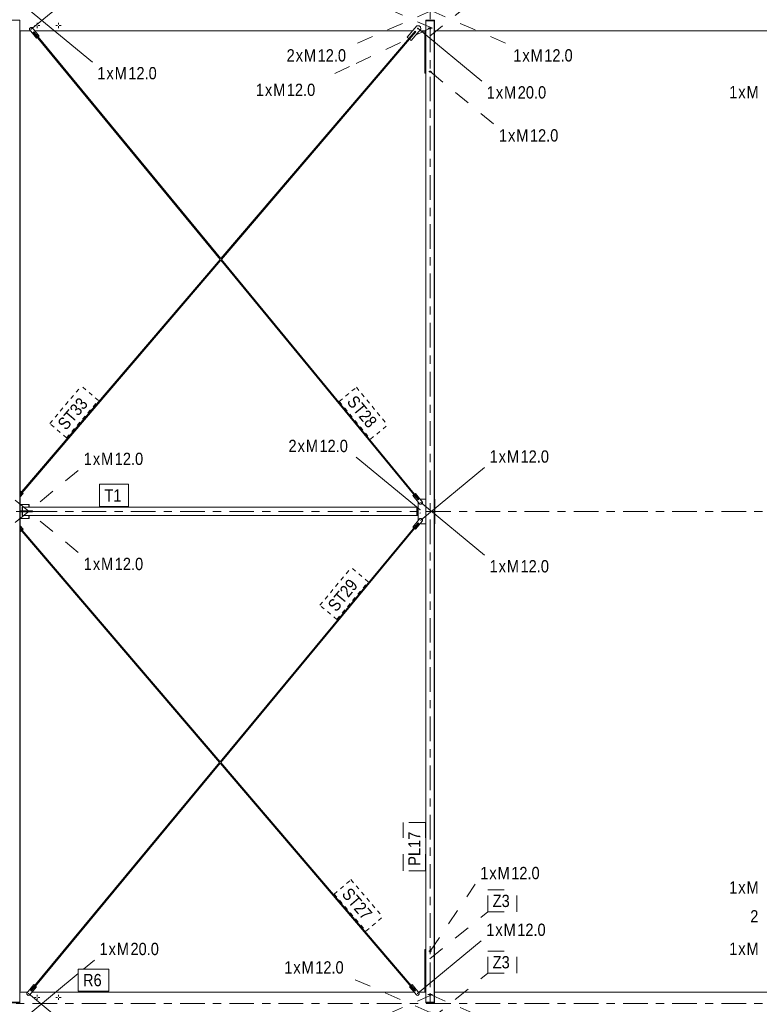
# Model space of a CAD drawing. Header units: millimetres. Extents: x -54 to 556, y -102 to 998.
# Tile 7 of 34: x 2 to 93, y 230 to 350. Entities that reach past the tile are written whole.
import ezdxf

# ---------------------------------------------------------------- set-up
doc = ezdxf.new("R2010")
doc.units = ezdxf.units.MM
for name, pattern in [('XKITLINE00', [0]), ('XKITLINE02', [4, 2, -2]), ('XKITLINE03', [6, 3, -1, 1, -1]), ('XKITLINE04', [3, 0.5, -0.5, 0.5, -0.5, 0.5, -0.5])]:
    doc.linetypes.add(name, pattern=pattern)
for name, color, linetype, lineweight in [('Element', 2, 'Continuous', 0), ('Spoina', 1, 'Continuous', 0), ('Znak elementu', 2, 'Continuous', 0), ('Znak śruby', 4, 'Continuous', 0), ('Śruba', 3, 'Continuous', 0)]:
    doc.layers.add(name, color=color, linetype=linetype, lineweight=lineweight)
doc.styles.add('ARIAL', font='ARIAL.TTF')

msp = doc.modelspace()

# ---------------------------------------------------------------- hatches: boundary and pattern name
at = {"layer": 'Śruba'}
for points in [[(3.914630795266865, 348.7861267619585), (3.913622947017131, 348.7793316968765), (3.911954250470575, 348.7726681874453), (3.909640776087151, 348.7662004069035), (3.906704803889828, 348.7599906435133), (3.903174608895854, 348.7540987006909), (3.899084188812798, 348.7485813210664), (3.894472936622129, 348.7434916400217), (3.889385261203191, 348.7388786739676), (3.883870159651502, 348.7347868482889), (3.877980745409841, 348.7312555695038), (3.871773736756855, 348.7283188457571), (3.865308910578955, 348.7260049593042), (3.858648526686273, 348.7243361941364), (3.851856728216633, 348.7233286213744), (3.844998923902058, 348.7229919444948), (3.83814115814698, 348.7233294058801), (3.831349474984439, 348.7243377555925), (3.824689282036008, 348.7260072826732), (3.818224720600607, 348.7283219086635), (3.812018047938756, 348.7312593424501), (3.806129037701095, 348.7347912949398), (3.800614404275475, 348.7388837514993), (3.795527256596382, 348.7434972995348), (3.790916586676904, 348.7485875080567), (3.786826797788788, 348.7541053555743), (3.783297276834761, 348.7599977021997), (3.780362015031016, 348.7662078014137), (3.778049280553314, 348.7726758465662), (3.776381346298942, 348.7793395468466), (3.775374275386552, 348.7861347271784), (3.775037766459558, 348.7929959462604), (3.775375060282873, 348.7998571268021), (3.776382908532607, 348.8066521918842), (3.778051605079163, 348.8133157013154), (3.780365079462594, 348.8197834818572), (3.78330105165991, 348.8259932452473), (3.786831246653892, 348.8318851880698), (3.79092166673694, 348.8374025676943), (3.795532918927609, 348.842492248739), (3.800620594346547, 348.847105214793), (3.806135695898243, 348.8511970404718), (3.812025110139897, 348.8547283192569), (3.818232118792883, 348.8576650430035), (3.82469694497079, 348.8599789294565), (3.831357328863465, 348.8616476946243), (3.838149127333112, 348.8626552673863), (3.84500693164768, 348.8629919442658), (3.851864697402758, 348.8626544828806), (3.858656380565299, 348.8616461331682), (3.86531657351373, 348.8599766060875), (3.871781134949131, 348.8576619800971), (3.877987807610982, 348.8547245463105), (3.883876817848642, 348.8511925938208), (3.889391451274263, 348.8471001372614), (3.894478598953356, 348.8424865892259), (3.899089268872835, 348.837396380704), (3.90317905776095, 348.8318785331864), (3.906708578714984, 348.825986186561), (3.909643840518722, 348.819776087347), (3.911956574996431, 348.8133080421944), (3.913624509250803, 348.806644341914), (3.914631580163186, 348.7998491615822), (3.91496808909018, 348.7929879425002)], [(51.10589792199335, 348.8552375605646), (51.10431406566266, 348.8445596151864), (51.1016917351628, 348.8340884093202), (51.09805618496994, 348.8239247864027), (51.09344242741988, 348.8141666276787), (51.08789489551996, 348.8049079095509), (51.08146701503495, 348.7962377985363), (51.07422068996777, 348.7882397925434), (51.06622570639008, 348.7809909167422), (51.05755906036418, 348.7745609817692), (51.04830421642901, 348.7690119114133), (51.03855030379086, 348.7643971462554), (51.02839125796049, 348.7607611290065), (51.01792491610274, 348.7581388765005), (51.00725207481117, 348.7565556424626), (50.99647551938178, 348.7560266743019), (50.98569903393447, 348.756557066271), (50.97502640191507, 348.7581417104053), (50.96456040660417, 348.7607653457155), (50.95440184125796, 348.7644027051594), (50.94464853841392, 348.7690187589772), (50.93539442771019, 348.7745690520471), (50.9267286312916, 348.7810001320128), (50.91873460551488, 348.7882500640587), (50.91148933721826, 348.796249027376), (50.90506260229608, 348.8049199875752), (50.89951629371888, 348.8141794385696), (50.89490382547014, 348.8239382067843), (50.89126961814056, 348.8341023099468), (50.88864867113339, 348.8445738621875), (50.88706622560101, 348.8552520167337), (50.886537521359, 348.86603393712), (50.88706765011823, 348.8768157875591), (50.88865150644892, 348.8874937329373), (50.89127383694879, 348.8979649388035), (50.89490938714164, 348.908128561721), (50.8995231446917, 348.917886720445), (50.90507067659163, 348.9271454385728), (50.91149855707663, 348.9358155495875), (50.91874488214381, 348.9438135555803), (50.92673986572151, 348.9510624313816), (50.93540651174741, 348.9574923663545), (50.94466135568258, 348.9630414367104), (50.95441526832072, 348.9676562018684), (50.96457431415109, 348.9712922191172), (50.97504065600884, 348.9739144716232), (50.98571349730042, 348.9754977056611), (50.9964900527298, 348.9760266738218), (51.00726653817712, 348.9754962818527), (51.01793917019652, 348.9739116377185), (51.02840516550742, 348.9712880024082), (51.03856373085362, 348.9676506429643), (51.04831703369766, 348.9630345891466), (51.0575711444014, 348.9574842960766), (51.06623694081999, 348.9510532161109), (51.0742309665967, 348.943803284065), (51.08147623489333, 348.9358043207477), (51.08790296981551, 348.9271333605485), (51.09344927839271, 348.9178739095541), (51.09806174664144, 348.9081151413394), (51.10169595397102, 348.8979510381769), (51.1043169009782, 348.8874794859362), (51.10589934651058, 348.87680133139), (51.10642805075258, 348.8660194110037)], [(51.40741031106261, 291.0806691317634), (51.40639062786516, 291.0738758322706), (51.40471032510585, 291.0672152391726), (51.40238558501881, 291.0607514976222), (51.39943879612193, 291.0545468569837), (51.39589833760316, 291.0486610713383), (51.39179830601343, 291.0431508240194), (51.38717818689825, 291.0380691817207), (51.38208247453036, 291.0334650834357), (51.37656024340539, 291.0293828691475), (51.37066467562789, 291.0258618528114), (51.36445254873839, 291.0229359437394), (51.35798368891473, 291.0206333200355), (51.35132039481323, 291.0189761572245), (51.34452683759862, 291.0179804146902), (51.33766844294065, 291.0176556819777), (51.330811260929, 291.0180050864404), (51.324021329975, 291.0190252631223), (51.31736404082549, 291.0207063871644), (51.31090350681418, 291.023032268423), (51.30470194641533, 291.0259805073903), (51.29881908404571, 291.0295227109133), (51.2933115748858, 291.0336247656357), (51.28823245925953, 291.0382471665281), (51.28363065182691, 291.043345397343), (51.27955047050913, 291.0488703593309), (51.27603120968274, 291.0547688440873), (51.2731067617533, 291.0609840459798), (51.27080529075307, 291.0674561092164), (51.26914896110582, 291.0741227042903), (51.2681537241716, 291.0809196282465), (51.26782916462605, 291.0877814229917), (51.26817840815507, 291.0946420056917), (51.26919809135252, 291.1014353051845), (51.27087839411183, 291.1080958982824), (51.27320313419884, 291.1145596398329), (51.27614992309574, 291.1207642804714), (51.27969038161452, 291.1266500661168), (51.28379041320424, 291.1321603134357), (51.28841053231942, 291.1372419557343), (51.29350624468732, 291.1418460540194), (51.29902847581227, 291.1459282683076), (51.30492404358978, 291.1494492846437), (51.31113617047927, 291.1523751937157), (51.31760503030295, 291.1546778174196), (51.32426832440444, 291.1563349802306), (51.33106188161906, 291.1573307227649), (51.33792027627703, 291.1576554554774), (51.34477745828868, 291.1573060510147), (51.35156738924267, 291.1562858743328), (51.35822467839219, 291.1546047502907), (51.36468521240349, 291.152278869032), (51.37088677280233, 291.1493306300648), (51.37676963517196, 291.1457884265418), (51.38227714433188, 291.1416863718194), (51.38735625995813, 291.137063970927), (51.39195806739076, 291.131965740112), (51.39603824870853, 291.1264407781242), (51.39955750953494, 291.1205422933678), (51.40248195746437, 291.1143270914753), (51.40478342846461, 291.1078550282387), (51.40643975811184, 291.1011884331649), (51.40743499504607, 291.0943915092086), (51.40775955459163, 291.0875297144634)], [(51.32106029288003, 290.1931388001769), (51.32005283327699, 290.1863436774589), (51.31838451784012, 290.1796800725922), (51.3160714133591, 290.1732121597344), (51.3131357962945, 290.1670022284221), (51.30960593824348, 290.1611100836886), (51.30551583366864, 290.1555924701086), (51.30090487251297, 290.1505025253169), (51.29581746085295, 290.1458892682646), (51.29030259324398, 290.1417971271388), (51.28441338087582, 290.1382655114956), (51.27820654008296, 290.1353284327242), (51.27174184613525, 290.1330141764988), (51.26508155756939, 290.1313450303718), (51.2582898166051, 290.1303370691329), (51.25143203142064, 290.13), (51.2445742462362, 290.1303370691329), (51.23778250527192, 290.1313450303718), (51.23112221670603, 290.1330141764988), (51.22465752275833, 290.1353284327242), (51.21845068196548, 290.1382655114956), (51.21256146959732, 290.1417971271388), (51.20704660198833, 290.1458892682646), (51.20195919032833, 290.1505025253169), (51.19734822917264, 290.1555924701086), (51.19325812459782, 290.1611100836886), (51.18972826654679, 290.1670022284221), (51.1867926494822, 290.1732121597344), (51.18447954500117, 290.1796800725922), (51.18281122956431, 290.1863436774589), (51.18180376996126, 290.1931388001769), (51.18146686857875, 290.2), (51.18180376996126, 290.206861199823), (51.18281122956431, 290.2136563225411), (51.18447954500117, 290.2203199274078), (51.1867926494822, 290.2267878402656), (51.18972826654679, 290.2329977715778), (51.19325812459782, 290.2388899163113), (51.19734822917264, 290.2444075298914), (51.20195919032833, 290.249497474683), (51.20704660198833, 290.2541107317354), (51.21256146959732, 290.2582028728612), (51.21845068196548, 290.2617344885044), (51.22465752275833, 290.2646715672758), (51.23112221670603, 290.2669858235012), (51.23778250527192, 290.2686549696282), (51.2445742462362, 290.2696629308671), (51.25143203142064, 290.27), (51.2582898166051, 290.2696629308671), (51.26508155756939, 290.2686549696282), (51.27174184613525, 290.2669858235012), (51.27820654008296, 290.2646715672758), (51.28441338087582, 290.2617344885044), (51.29030259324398, 290.2582028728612), (51.29581746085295, 290.2541107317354), (51.30090487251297, 290.249497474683), (51.30551583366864, 290.2444075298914), (51.30960593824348, 290.2388899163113), (51.3131357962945, 290.2329977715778), (51.3160714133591, 290.2267878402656), (51.31838451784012, 290.2203199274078), (51.32005283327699, 290.2136563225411), (51.32106029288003, 290.206861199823), (51.32139719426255, 290.2)], [(51.32106029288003, 289.793138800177), (51.32005283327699, 289.7863436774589), (51.31838451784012, 289.7796800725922), (51.3160714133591, 289.7732121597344), (51.3131357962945, 289.7670022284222), (51.30960593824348, 289.7611100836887), (51.30551583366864, 289.7555924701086), (51.30090487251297, 289.750502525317), (51.29581746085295, 289.7458892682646), (51.29030259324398, 289.7417971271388), (51.28441338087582, 289.7382655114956), (51.27820654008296, 289.7353284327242), (51.27174184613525, 289.7330141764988), (51.26508155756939, 289.7313450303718), (51.2582898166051, 289.7303370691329), (51.25143203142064, 289.73), (51.2445742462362, 289.7303370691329), (51.23778250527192, 289.7313450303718), (51.23112221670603, 289.7330141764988), (51.22465752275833, 289.7353284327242), (51.21845068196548, 289.7382655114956), (51.21256146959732, 289.7417971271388), (51.20704660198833, 289.7458892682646), (51.20195919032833, 289.750502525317), (51.19734822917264, 289.7555924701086), (51.19325812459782, 289.7611100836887), (51.18972826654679, 289.7670022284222), (51.1867926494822, 289.7732121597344), (51.18447954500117, 289.7796800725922), (51.18281122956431, 289.7863436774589), (51.18180376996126, 289.793138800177), (51.18146686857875, 289.8), (51.18180376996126, 289.8068611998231), (51.18281122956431, 289.8136563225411), (51.18447954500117, 289.8203199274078), (51.1867926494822, 289.8267878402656), (51.18972826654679, 289.8329977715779), (51.19325812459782, 289.8388899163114), (51.19734822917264, 289.8444075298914), (51.20195919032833, 289.8494974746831), (51.20704660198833, 289.8541107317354), (51.21256146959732, 289.8582028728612), (51.21845068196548, 289.8617344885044), (51.22465752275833, 289.8646715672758), (51.23112221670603, 289.8669858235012), (51.23778250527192, 289.8686549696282), (51.2445742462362, 289.8696629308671), (51.25143203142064, 289.87), (51.2582898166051, 289.8696629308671), (51.26508155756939, 289.8686549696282), (51.27174184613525, 289.8669858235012), (51.27820654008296, 289.8646715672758), (51.28441338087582, 289.8617344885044), (51.29030259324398, 289.8582028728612), (51.29581746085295, 289.8541107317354), (51.30090487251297, 289.8494974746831), (51.30551583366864, 289.8444075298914), (51.30960593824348, 289.8388899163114), (51.3131357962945, 289.8329977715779), (51.3160714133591, 289.8267878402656), (51.31838451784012, 289.8203199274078), (51.32005283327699, 289.8136563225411), (51.32106029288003, 289.8068611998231), (51.32139719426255, 289.8)], [(51.40878041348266, 288.9043828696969), (51.40778517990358, 288.8975859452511), (51.40612885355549, 288.8909193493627), (51.40382738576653, 288.8844472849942), (51.40090294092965, 288.8782320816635), (51.3973836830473, 288.8723335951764), (51.39330350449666, 288.8668086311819), (51.38870169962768, 288.8617103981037), (51.38362258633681, 288.8570879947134), (51.3781150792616, 288.8529859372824), (51.37223221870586, 288.8494437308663), (51.36603065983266, 288.846495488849), (51.35957012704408, 288.844169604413), (51.35291283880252, 288.8424884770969), (51.34612290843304, 288.8414682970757), (51.33926572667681, 288.8411188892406), (51.33240733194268, 288.8414436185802), (51.32561377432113, 288.8424393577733), (51.31895047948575, 288.8440965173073), (51.31248161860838, 288.8463991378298), (51.30626949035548, 288.8493250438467), (51.30037392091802, 288.8528460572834), (51.29485168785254, 288.8569282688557), (51.28975597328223, 288.8615323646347), (51.28513585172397, 288.8666140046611), (51.28103581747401, 288.8721242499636), (51.27749535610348, 288.8780100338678), (51.27454856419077, 288.884214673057), (51.27222382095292, 288.8906784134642), (51.27054351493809, 288.8973390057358), (51.26952382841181, 288.9041323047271), (51.26917458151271, 288.9109928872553), (51.26949913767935, 288.9178546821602), (51.27049437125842, 288.9246516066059), (51.27215069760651, 288.9313182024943), (51.27445216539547, 288.9377902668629), (51.27737661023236, 288.9440054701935), (51.2808958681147, 288.9499039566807), (51.28497604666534, 288.9554289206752), (51.28957785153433, 288.9605271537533), (51.29465696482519, 288.9651495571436), (51.30016447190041, 288.9692516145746), (51.30604733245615, 288.9727938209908), (51.31224889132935, 288.975742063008), (51.31870942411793, 288.978067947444), (51.32536671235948, 288.9797490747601), (51.33215664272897, 288.9807692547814), (51.3390138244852, 288.9811186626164), (51.34587221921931, 288.9807939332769), (51.35266577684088, 288.9797981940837), (51.35932907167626, 288.9781410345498), (51.36579793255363, 288.9758384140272), (51.37201006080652, 288.9729125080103), (51.37790563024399, 288.9693914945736), (51.38342786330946, 288.9653092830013), (51.38852357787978, 288.9607051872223), (51.39314369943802, 288.9556235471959), (51.39724373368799, 288.9501133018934), (51.40078419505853, 288.9442275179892), (51.40373098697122, 288.9380228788), (51.40605573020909, 288.9315591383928), (51.40773603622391, 288.9248985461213), (51.40875572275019, 288.9181052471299), (51.4091049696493, 288.9112446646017)], [(3.587625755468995, 231.2006919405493), (3.586618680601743, 231.1938967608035), (3.584950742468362, 231.1872330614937), (3.582638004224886, 231.1807650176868), (3.579702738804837, 231.1745549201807), (3.576173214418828, 231.168662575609), (3.572083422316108, 231.1631447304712), (3.567472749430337, 231.1580545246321), (3.562385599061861, 231.1534409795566), (3.556870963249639, 231.1493485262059), (3.550981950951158, 231.1458165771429), (3.54477527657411, 231.1428791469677), (3.538310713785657, 231.1405645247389), (3.531650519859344, 231.1388950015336), (3.524858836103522, 231.137886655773), (3.518001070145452, 231.1375491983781), (3.511143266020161, 231.137885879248), (3.504351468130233, 231.1388934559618), (3.49769108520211, 231.1405622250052), (3.491226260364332, 231.1428761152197), (3.485019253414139, 231.145812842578), (3.479129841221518, 231.14934412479), (3.4736147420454, 231.1534359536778), (3.468527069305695, 231.1580489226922), (3.463915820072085, 231.1631386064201), (3.459825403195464, 231.1686559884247), (3.456295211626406, 231.1745479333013), (3.453359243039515, 231.1807576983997), (3.451045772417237, 231.1872254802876), (3.449377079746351, 231.1938889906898), (3.448369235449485, 231.2006840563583), (3.448031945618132, 231.2075452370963), (3.448368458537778, 231.2144064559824), (3.449375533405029, 231.2212016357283), (3.451043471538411, 231.2278653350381), (3.453356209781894, 231.234333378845), (3.456291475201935, 231.2405434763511), (3.459820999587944, 231.2464358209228), (3.463910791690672, 231.2519536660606), (3.468521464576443, 231.2570438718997), (3.473608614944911, 231.2616574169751), (3.479123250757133, 231.2657498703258), (3.485012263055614, 231.2692818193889), (3.49121893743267, 231.272219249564), (3.497683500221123, 231.2745338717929), (3.504343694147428, 231.2762033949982), (3.511135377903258, 231.2772117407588), (3.517993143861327, 231.2775491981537), (3.524850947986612, 231.2772125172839), (3.531642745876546, 231.2762049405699), (3.538303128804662, 231.2745361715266), (3.54476795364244, 231.2722222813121), (3.550974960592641, 231.2692855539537), (3.556864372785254, 231.2657542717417), (3.56237947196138, 231.261662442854), (3.567467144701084, 231.2570494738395), (3.572078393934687, 231.2519597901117), (3.576168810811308, 231.2464424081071), (3.579699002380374, 231.2405504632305), (3.582634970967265, 231.2343406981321), (3.584948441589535, 231.2278729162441), (3.586617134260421, 231.221209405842), (3.587624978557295, 231.2144143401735), (3.587962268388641, 231.2075531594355)], [(51.00305512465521, 231.203122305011), (51.00204790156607, 231.1963271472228), (51.00037981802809, 231.1896634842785), (50.9980669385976, 231.1831954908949), (50.99513153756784, 231.1769854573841), (50.99160188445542, 231.1710931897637), (50.98751197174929, 231.1655754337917), (50.98290118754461, 231.1604853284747), (50.97781393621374, 231.155871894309), (50.97229921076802, 231.151779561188), (50.9664101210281, 231.1482477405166), (50.9602033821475, 231.1453104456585), (50.95373876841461, 231.1429959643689), (50.94707853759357, 231.1413265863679), (50.94028683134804, 231.1403183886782), (50.93342905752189, 231.1399810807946), (50.92657126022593, 231.1403179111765), (50.91977948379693, 231.1413256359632), (50.9131191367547, 231.1429945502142), (50.90665436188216, 231.1453085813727), (50.90044741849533, 231.1482454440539), (50.89455808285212, 231.1517768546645), (50.88904307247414, 231.1558688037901), (50.88395549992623, 231.1604818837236), (50.87934436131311, 231.1655716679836), (50.87525406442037, 231.1710891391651), (50.87172400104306, 231.1769811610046), (50.8687881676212, 231.1831909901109), (50.86647483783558, 231.1896588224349), (50.8648062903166, 231.1963223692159), (50.86379859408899, 231.2031174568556), (50.86346145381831, 231.2099786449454), (50.86379811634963, 231.2168398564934), (50.86480533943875, 231.2236350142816), (50.86647342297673, 231.2302986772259), (50.86878630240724, 231.2367666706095), (50.87172170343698, 231.2429767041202), (50.87525135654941, 231.2488689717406), (50.87934126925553, 231.2543867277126), (50.88395205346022, 231.2594768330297), (50.88903930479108, 231.2640902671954), (50.89455403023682, 231.2681826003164), (50.90044311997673, 231.2717144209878), (50.90664985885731, 231.2746517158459), (50.91311447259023, 231.2769661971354), (50.91977470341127, 231.2786355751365), (50.92656640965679, 231.2796437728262), (50.93342418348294, 231.2799810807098), (50.94028198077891, 231.2796442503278), (50.94707375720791, 231.2786365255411), (50.95373410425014, 231.2769676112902), (50.96019887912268, 231.2746535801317), (50.96640582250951, 231.2717167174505), (50.97229515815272, 231.2681853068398), (50.97781016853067, 231.2640933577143), (50.9828977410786, 231.2594802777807), (50.98750887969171, 231.2543904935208), (50.99159917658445, 231.2488730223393), (50.99512923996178, 231.2429810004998), (50.99806507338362, 231.2367711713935), (51.00037840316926, 231.2303033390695), (51.00204695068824, 231.2236397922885), (51.00305464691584, 231.2168447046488), (51.00339178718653, 231.2099835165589)]]:
    msp.add_hatch(color=256, dxfattribs=at).paths.add_polyline_path(points, flags=17)

# ---------------------------------------------------------------- linework, layer by layer
at = {"layer": 'Element', "linetype": 'XKITLINE00', "lineweight": 0}
for p, q in [((2.465958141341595, 349.8999999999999), (0.4387016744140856, 349.8999999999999)), ((2.439913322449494, 349.8199999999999), (2.436775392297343, 349.8199999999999)), ((2.437716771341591, 349.8199999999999), (2.437716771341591, 349.8999999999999)), ((2.465958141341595, 349.8199999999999), (2.437716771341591, 349.8199999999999)), ((2.439913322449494, 230.1799999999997), (2.439913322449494, 349.8199999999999)), ((2.466695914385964, 349.8199999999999), (2.463557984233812, 349.8199999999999)), ((2.463557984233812, 349.8199999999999), (2.463557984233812, 348.4999999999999)), ((2.465958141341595, 349.8199999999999), (2.465958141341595, 349.8999999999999)), ((2.466695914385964, 348.4999999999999), (2.466695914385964, 349.8199999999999)), ((51.97076619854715, 230.18), (51.97076619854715, 349.8199999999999)), ((52.97026855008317, 349.8199999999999), (51.97076619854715, 349.8199999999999)), ((52.9996048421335, 349.8999999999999), (51.97171253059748, 349.8999999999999)), ((51.97171253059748, 349.8199999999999), (51.97171253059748, 349.8999999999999)), ((52.97026855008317, 230.18), (52.97026855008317, 349.8199999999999)), ((52.97279210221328, 349.8199999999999), (52.97026855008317, 349.8199999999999)), ((52.9712148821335, 349.8199999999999), (52.9712148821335, 349.8999999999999)), ((52.9996048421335, 349.8199999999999), (52.9712148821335, 349.8199999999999)), ((52.97279210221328, 230.18), (52.97279210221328, 349.8199999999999)), ((52.99802762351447, 230.18), (52.99802762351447, 349.8199999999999)), ((52.99802762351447, 349.8199999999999), (53.0005511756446, 349.8199999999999)), ((52.9996048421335, 349.8199999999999), (52.9996048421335, 349.8999999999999)), ((53.0005511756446, 230.18), (53.0005511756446, 349.8199999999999)), ((2.439913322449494, 348.54), (2.456244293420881, 348.54)), ((2.439913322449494, 348.46), (2.485604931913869, 348.46)), ((2.456244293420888, 348.4999999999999), (2.463557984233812, 348.4999999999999)), ((2.463557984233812, 348.4999999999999), (2.466695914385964, 348.4999999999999)), ((2.466694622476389, 348.6000000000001), (3.731965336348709, 348.6000000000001)), ((2.466695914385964, 348.54), (2.485604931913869, 348.54)), ((2.485604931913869, 348.46), (2.485604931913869, 348.54)), ((2.48576182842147, 348.4999999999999), (2.493258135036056, 348.4999999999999)), ((2.493258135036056, 348.4999999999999), (2.496396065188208, 348.4999999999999)), ((2.493258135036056, 292.4272181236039), (2.493258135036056, 348.4999999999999)), ((2.496396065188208, 292.430890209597), (2.496396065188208, 348.4999999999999)), ((3.61944942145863, 348.7367106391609), (3.63307309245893, 348.8774736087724)), ((4.477166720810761, 347.6945551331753), (3.61944942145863, 348.7367106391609)), ((3.63307309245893, 348.8774736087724), (3.802794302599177, 349.0172971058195)), ((3.805948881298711, 349.0172969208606), (3.802794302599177, 349.0172971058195)), ((3.802794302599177, 349.0172971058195), (3.943487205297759, 349.0036666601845)), ((3.946641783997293, 349.0036664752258), (3.805948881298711, 349.0172969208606)), ((3.946641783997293, 349.0036664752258), (3.943487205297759, 349.0036666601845)), ((3.943487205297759, 349.0036666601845), (4.80120455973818, 347.9615111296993)), ((3.946641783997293, 349.0036664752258), (4.804359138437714, 347.9615109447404)), ((4.084627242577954, 348.4074781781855), (4.112289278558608, 348.4302673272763)), ((4.084627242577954, 348.4074781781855), (4.086161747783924, 348.4074780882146)), ((4.084627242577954, 348.4074781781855), (4.592904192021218, 347.7899045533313)), ((4.086161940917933, 348.4074782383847), (4.099190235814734, 348.4193027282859)), ((26.8714627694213, 320.722567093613), (4.086161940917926, 348.4074782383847)), ((4.131724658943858, 348.4465357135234), (4.112289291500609, 348.4302673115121)), ((4.164706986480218, 348.4732244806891), (4.131724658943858, 348.4465357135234)), ((4.149238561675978, 348.4607077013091), (4.177190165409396, 348.4837354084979)), ((4.177808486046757, 348.4829841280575), (4.164706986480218, 348.4732244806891)), ((4.685467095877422, 347.8661617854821), (4.177190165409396, 348.4837354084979)), ((4.278868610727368, 348.6000000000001), (50.36152504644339, 348.6000000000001)), ((26.94983959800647, 320.8143154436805), (50.66061791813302, 348.5612745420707)), ((49.68929566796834, 347.8133400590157), (50.85841684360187, 349.1814754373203)), ((50.65863401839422, 348.5629715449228), (49.87921980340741, 347.6508812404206)), ((49.97035681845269, 347.5729238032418), (50.74977099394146, 348.4850141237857)), ((51.32940231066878, 348.7786004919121), (50.16028109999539, 347.410465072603)), ((51.3344491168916, 348.7786001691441), (50.16532790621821, 347.410464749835)), ((50.74977099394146, 348.4850141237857), (50.65863401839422, 348.5629715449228)), ((50.85841684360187, 349.1814754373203), (51.14025858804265, 349.2035234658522)), ((51.14530539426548, 349.2035231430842), (51.14025858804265, 349.2035234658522)), ((51.14025858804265, 349.2035234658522), (51.30736527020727, 349.0605825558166)), ((51.31241207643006, 349.0605822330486), (51.14530539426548, 349.2035231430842)), ((51.1818343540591, 348.6000000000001), (51.97076619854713, 348.6000000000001)), ((51.31241207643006, 349.0605822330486), (51.30736527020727, 349.0605825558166)), ((51.30736527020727, 349.0605825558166), (51.32940231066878, 348.7786004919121)), ((51.3344491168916, 348.7786001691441), (51.31241207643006, 349.0605822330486)), ((51.3344491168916, 348.7786001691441), (51.32940231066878, 348.7786004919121)), ((51.84030766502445, 343.4211693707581), (51.84030766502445, 348.6000000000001)), ((53.00054635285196, 348.6000000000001), (104.4699661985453, 348.6000000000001)), ((4.592904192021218, 347.7899045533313), (4.477166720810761, 347.6945551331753)), ((4.477166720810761, 347.6945551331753), (4.480321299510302, 347.6945549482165)), ((4.480321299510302, 347.6945549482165), (4.595093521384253, 347.789109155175)), ((4.592904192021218, 347.7899045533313), (4.594438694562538, 347.7899044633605)), ((4.80120455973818, 347.9615111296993), (4.685467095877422, 347.8661617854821)), ((4.685467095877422, 347.8661617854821), (4.688621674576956, 347.8661616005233)), ((26.95061795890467, 320.815226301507), (4.687093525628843, 347.8661614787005)), ((4.804359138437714, 347.9615109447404), (4.688621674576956, 347.8661616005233)), ((4.80120455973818, 347.9615111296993), (4.804359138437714, 347.9615109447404)), ((27.0280587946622, 320.7211341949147), (49.97239363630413, 347.5711815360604)), ((49.87921980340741, 347.6508812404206), (49.68929566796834, 347.8133400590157)), ((49.87921980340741, 347.6508812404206), (49.88265400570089, 347.6508810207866)), ((50.16028109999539, 347.410465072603), (49.97035681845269, 347.5729238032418)), ((50.16532790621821, 347.410464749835), (50.16028109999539, 347.410465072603)), ((51.97076619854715, 343.4211693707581), (51.84030766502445, 343.4211693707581)), ((51.95030773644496, 343.2711687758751), (51.97076619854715, 343.2711687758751)), ((51.95030773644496, 343.2111687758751), (51.95030773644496, 343.2711687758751)), ((51.95030773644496, 343.2111687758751), (51.97076619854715, 343.2111687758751)), ((53.0005511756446, 343.2711687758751), (53.05030762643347, 343.2711687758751)), ((53.0005511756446, 343.2111687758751), (53.05030762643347, 343.2111687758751)), ((53.05030762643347, 343.2111687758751), (53.05030762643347, 343.2711687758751)), ((2.439913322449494, 292.1321729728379), (26.87143751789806, 320.7225673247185)), ((2.725576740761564, 292.2817482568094), (26.94889064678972, 320.6284896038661)), ((51.00651605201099, 291.3976610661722), (26.94811645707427, 320.6294302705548)), ((50.59085669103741, 292.0915366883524), (27.02805785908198, 320.7211342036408)), ((2.439913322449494, 292.3647926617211), (2.518862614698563, 292.4571811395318)), ((2.632817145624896, 292.3597058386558), (2.439913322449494, 292.1339648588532)), ((2.439913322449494, 291.9493565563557), (2.723954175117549, 292.2817484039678)), ((2.439913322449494, 291.7148379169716), (2.841062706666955, 292.1842731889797)), ((2.837908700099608, 292.1842731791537), (2.439913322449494, 291.7185288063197)), ((2.493258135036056, 290.06), (2.493258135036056, 291.7772633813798)), ((2.496396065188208, 290.06), (2.496396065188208, 291.7809354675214)), ((2.522016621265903, 292.4571811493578), (2.518862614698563, 292.4571811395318)), ((2.518862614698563, 292.4571811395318), (2.632817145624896, 292.3597058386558)), ((2.635033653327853, 292.3605077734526), (2.522016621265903, 292.4571811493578)), ((2.632817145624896, 292.3597058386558), (2.634348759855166, 292.3597058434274)), ((2.727108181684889, 292.2817484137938), (2.723954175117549, 292.2817484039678)), ((2.723954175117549, 292.2817484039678), (2.837908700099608, 292.1842731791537)), ((2.841062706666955, 292.1842731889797), (2.727108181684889, 292.2817484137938)), ((2.841062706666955, 292.1842731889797), (2.837908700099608, 292.1842731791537)), ((50.38159205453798, 291.9191363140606), (50.49732992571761, 292.0144856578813)), ((51.23930940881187, 290.876980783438), (50.38159205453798, 291.9191363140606)), ((50.49732992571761, 292.0144856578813), (50.49885749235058, 292.0144829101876)), ((50.49732992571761, 292.0144856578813), (51.00560685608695, 291.3969120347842)), ((50.58989332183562, 292.0907430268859), (50.70563120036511, 292.1860924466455)), ((51.09817029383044, 291.4731694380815), (50.58989332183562, 292.0907430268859)), ((50.70877913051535, 292.1860867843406), (50.70563120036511, 292.1860924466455)), ((50.70563120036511, 292.1860924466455), (51.56334852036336, 291.143936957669)), ((51.56649645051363, 291.1439312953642), (50.70877913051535, 292.1860867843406)), ((2.49639606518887, 290.8500018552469), (3.549147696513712, 290.8500018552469)), ((3.545382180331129, 290.5), (3.545382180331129, 290.8500018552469)), ((3.549147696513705, 290.5), (3.549147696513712, 290.8500018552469)), ((3.549147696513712, 290.85), (3.600009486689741, 290.85)), ((3.600009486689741, 290.5), (3.600009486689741, 290.85)), ((51.00156905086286, 291.1000033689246), (51.03128655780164, 291.1297355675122)), ((51.00156905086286, 288.9000033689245), (51.00156905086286, 291.1000033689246)), ((51.00560685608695, 291.3969120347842), (51.09817029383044, 291.4731694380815)), ((51.03302415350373, 291.4194994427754), (51.05269736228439, 291.4359669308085)), ((51.05269736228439, 291.4359669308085), (51.07043300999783, 291.4503183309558)), ((51.38000258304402, 290.8633503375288), (51.23930940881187, 290.876980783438)), ((51.33121220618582, 291.4298094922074), (51.40137139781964, 291.5000033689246)), ((51.54972457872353, 291.0031739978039), (51.38000258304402, 290.8633503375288)), ((51.38000258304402, 290.8633503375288), (51.38315051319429, 290.8633446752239)), ((51.38315051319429, 290.8633446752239), (51.55287250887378, 291.0031683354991)), ((51.40137139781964, 291.5000033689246), (51.97076619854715, 291.5000033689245)), ((51.56334852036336, 291.143936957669), (51.54972457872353, 291.0031739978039)), ((51.55287250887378, 291.0031683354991), (51.54972457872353, 291.0031739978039)), ((51.55287250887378, 291.0031683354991), (51.56649645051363, 291.1439312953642)), ((51.56649645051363, 291.1439312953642), (51.56334852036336, 291.143936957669)), ((53.00055093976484, 291.5000033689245), (53.05059161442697, 291.5000033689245)), ((53.0543635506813, 291.5000033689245), (53.05059161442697, 291.5000033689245)), ((53.05059161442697, 291.5000033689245), (53.0505916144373, 288.5000033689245)), ((53.0543635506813, 291.5000033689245), (53.05436355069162, 288.5000033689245)), ((2.439913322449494, 290.06), (2.749112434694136, 290.06)), ((2.439913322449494, 289.94), (2.449972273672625, 289.94)), ((2.439913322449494, 289.82), (2.485761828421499, 289.82)), ((2.44997227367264, 289.94), (2.749112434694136, 289.94)), ((2.485761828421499, 289.82), (2.485761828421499, 289.94)), ((2.493258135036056, 288.2227376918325), (2.493258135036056, 289.94)), ((2.496396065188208, 288.2190656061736), (2.496396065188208, 289.94)), ((2.749112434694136, 290.5), (2.749112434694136, 290.06)), ((2.749112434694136, 290.5), (2.789092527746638, 290.5)), ((2.749112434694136, 290.06), (2.789092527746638, 290.06)), ((2.749112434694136, 289.94), (2.749112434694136, 289.5)), ((2.749112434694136, 289.94), (2.789092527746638, 289.94)), ((2.749112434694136, 289.5), (2.789092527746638, 289.5)), ((2.789092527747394, 290.06), (2.789092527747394, 290.5)), ((2.789092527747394, 290.5), (50.85153712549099, 290.5)), ((2.789092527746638, 290.5), (2.789092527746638, 290.06)), ((3.988495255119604, 290.06), (2.789092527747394, 290.06)), ((2.789092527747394, 289.5), (2.789092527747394, 289.94)), ((2.789092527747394, 289.94), (3.988495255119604, 289.94)), ((2.789092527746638, 289.94), (2.789092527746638, 289.5)), ((2.789092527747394, 289.5), (50.85153712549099, 289.5)), ((3.545382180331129, 289.1500018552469), (3.545382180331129, 289.5)), ((3.549147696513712, 289.1500018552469), (3.549147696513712, 289.5)), ((3.600009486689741, 289.15), (3.600009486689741, 289.5)), ((3.988495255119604, 289.94), (3.988495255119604, 290.06)), ((50.85153712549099, 290.5), (50.85153712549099, 289.5)), ((50.90539802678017, 290.5), (50.85153712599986, 290.5)), ((50.85153712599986, 289.5), (50.85153712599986, 290.5)), ((50.90539802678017, 289.5), (50.85153712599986, 289.5)), ((50.89151721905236, 289.5), (50.89151721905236, 290.5)), ((50.90539802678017, 289.5), (50.90539802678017, 290.5)), ((50.92306241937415, 290.5), (50.90539802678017, 290.5)), ((50.90539786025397, 290.4799999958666), (51.00156905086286, 290.4799999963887)), ((50.90539786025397, 289.5200000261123), (51.00156905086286, 289.5200000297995)), ((50.90539802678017, 289.5), (50.92306241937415, 289.5)), ((50.90918345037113, 290.4799999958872), (50.90918345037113, 290.5)), ((50.90918345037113, 289.5), (50.90918345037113, 289.5200000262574)), ((50.92306241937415, 290.4799999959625), (50.92306241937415, 290.5)), ((50.92306241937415, 289.5), (50.92306241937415, 289.5200000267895)), ((52.99287238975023, 290.0400033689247), (52.97279210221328, 290.0400033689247)), ((52.97279210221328, 289.9600033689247), (52.99287238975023, 289.9600033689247)), ((52.99287238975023, 289.9600033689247), (52.99287238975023, 290.0400033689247)), ((2.439913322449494, 288.2851631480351), (2.841066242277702, 287.815723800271)), ((2.439913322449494, 288.2814720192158), (2.837912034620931, 287.8157238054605)), ((3.549147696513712, 289.1500018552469), (2.49639606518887, 289.1500018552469)), ((3.549147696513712, 289.15), (3.600009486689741, 289.15)), ((26.86347587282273, 259.4695912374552), (51.00680798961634, 288.6022434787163)), ((50.38011924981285, 288.0828936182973), (51.24137134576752, 289.1221269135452)), ((51.0059041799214, 288.6029932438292), (50.49553251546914, 287.9871513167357)), ((50.58783569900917, 287.9105802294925), (51.09820732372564, 288.5264221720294)), ((51.56450112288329, 288.8540711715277), (50.70324897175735, 287.8148378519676)), ((51.56764908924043, 288.8540768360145), (50.7063969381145, 287.8148435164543)), ((51.03203136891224, 288.8695259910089), (51.00156905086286, 288.9000033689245)), ((51.09820732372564, 288.5264221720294), (51.0059041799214, 288.6029932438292)), ((51.05285831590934, 288.5637802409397), (51.03325044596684, 288.5803078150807)), ((51.07054357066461, 288.549370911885), (51.05285831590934, 288.5637802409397)), ((51.24137134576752, 289.1221269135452), (51.38211000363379, 289.1352789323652)), ((51.40137139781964, 288.5000033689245), (51.33185457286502, 288.5695545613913)), ((51.38525796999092, 289.1352845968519), (51.38211000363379, 289.1352789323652)), ((51.38211000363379, 289.1352789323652), (51.55135537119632, 288.9948796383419)), ((51.55450333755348, 288.9948853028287), (51.38525796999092, 289.1352845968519)), ((51.40137139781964, 288.5000033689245), (51.97076619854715, 288.5000033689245)), ((51.55450333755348, 288.9948853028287), (51.55135537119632, 288.9948796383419)), ((51.55135537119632, 288.9948796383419), (51.56450112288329, 288.8540711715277)), ((51.56764908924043, 288.8540768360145), (51.55450333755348, 288.9948853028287)), ((51.56764908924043, 288.8540768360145), (51.56450112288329, 288.8540711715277)), ((53.00055093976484, 288.5000033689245), (53.0505916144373, 288.5000033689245)), ((53.05436355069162, 288.5000033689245), (53.0505916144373, 288.5000033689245)), ((2.723957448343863, 287.7182485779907), (2.439913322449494, 288.0506442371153)), ((26.78652622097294, 259.3767980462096), (2.439913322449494, 287.8678270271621)), ((2.439913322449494, 287.8660342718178), (2.632819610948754, 287.6402904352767)), ((2.518865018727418, 287.5428151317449), (2.439913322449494, 287.635206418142)), ((2.493258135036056, 231.5), (2.493258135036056, 287.5727809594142)), ((2.496396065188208, 231.5), (2.496396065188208, 287.5691088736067)), ((2.632819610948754, 287.6402904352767), (2.518865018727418, 287.5428151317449)), ((2.518865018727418, 287.5428151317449), (2.522019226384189, 287.5428151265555)), ((2.522019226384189, 287.5428151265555), (2.63503661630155, 287.6394887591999)), ((2.632819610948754, 287.6402904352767), (2.634351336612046, 287.6402904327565)), ((2.837912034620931, 287.8157238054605), (2.723957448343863, 287.7182485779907)), ((2.723957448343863, 287.7182485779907), (2.727111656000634, 287.7182485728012)), ((26.86426417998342, 259.4705424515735), (2.725579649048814, 287.7182483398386)), ((2.841066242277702, 287.815723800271), (2.727111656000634, 287.7182485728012)), ((2.837912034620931, 287.8157238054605), (2.841066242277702, 287.815723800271)), ((26.94337077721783, 259.3779366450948), (50.58879410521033, 287.909785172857)), ((50.49553251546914, 287.9871513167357), (50.38011924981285, 288.0828936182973)), ((50.49553251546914, 287.9871513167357), (50.49706028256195, 287.9871540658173)), ((50.70324897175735, 287.8148378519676), (50.58783569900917, 287.9105802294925)), ((50.7063969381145, 287.8148435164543), (50.70324897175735, 287.8148378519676)), ((3.760464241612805, 231.592246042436), (26.78657494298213, 259.3767984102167)), ((50.16804731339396, 232.1998595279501), (26.94339900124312, 259.3779368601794)), ((4.36323083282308, 232.1315167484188), (26.86567138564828, 259.284180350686)), ((50.59646684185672, 231.5137966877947), (26.86490722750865, 259.2850745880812)), ((51.84030766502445, 231.4), (51.84030766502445, 236.578831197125)), ((51.84030766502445, 236.578831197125), (51.97076619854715, 236.578831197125)), ((51.95030773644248, 236.7887611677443), (51.97076619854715, 236.7887611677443)), ((51.95030773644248, 236.7287611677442), (51.95030773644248, 236.7887611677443)), ((51.95030773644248, 236.7287611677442), (51.97076619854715, 236.7287611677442)), ((53.0005511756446, 236.7887611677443), (53.05030762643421, 236.7887611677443)), ((53.0005511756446, 236.7287611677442), (53.05030762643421, 236.7287611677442)), ((53.05030762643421, 236.7287611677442), (53.05030762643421, 236.7887611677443)), ((53.00055012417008, 233.4938765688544), (53.00071179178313, 233.4938730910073)), ((53.00081544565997, 232.2821271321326), (53.00071149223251, 233.497375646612)), ((3.292636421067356, 231.2645967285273), (4.153888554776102, 232.3038300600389)), ((4.477016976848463, 232.0357744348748), (3.615764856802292, 230.9965411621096)), ((3.618919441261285, 230.9965413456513), (4.480171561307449, 232.0357746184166)), ((4.269301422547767, 232.208087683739), (3.758929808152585, 231.5922457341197)), ((3.851232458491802, 231.5156748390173), (4.361604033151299, 232.1315168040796)), ((4.157043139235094, 232.3038302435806), (4.153888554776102, 232.3038300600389)), ((4.153888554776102, 232.3038300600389), (4.269301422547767, 232.208087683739)), ((4.271495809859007, 232.2088844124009), (4.157043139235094, 232.3038302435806)), ((4.269301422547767, 232.208087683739), (4.270836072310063, 232.2080877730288)), ((4.364758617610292, 232.1315169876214), (4.361604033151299, 232.1315168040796)), ((4.361604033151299, 232.1315168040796), (4.477016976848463, 232.0357744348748)), ((4.480171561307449, 232.0357746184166), (4.364758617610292, 232.1315169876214)), ((4.480171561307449, 232.0357746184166), (4.477016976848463, 232.0357744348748)), ((49.96201338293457, 232.0236207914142), (50.07596796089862, 232.1210960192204)), ((50.83885432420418, 230.997519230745), (49.96201338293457, 232.0236207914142)), ((50.07596796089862, 232.1210960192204), (50.07750714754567, 232.1210960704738)), ((50.07596796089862, 232.1210960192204), (50.59557738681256, 231.5130358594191)), ((50.1671057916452, 232.1990541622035), (50.28106037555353, 232.2965294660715)), ((50.68671523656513, 231.5909940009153), (50.1671057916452, 232.1990541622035)), ((50.284214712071, 232.2965295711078), (50.28106037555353, 232.2965294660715)), ((50.28106037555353, 232.2965294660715), (51.15790126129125, 231.2704279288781)), ((51.16105559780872, 231.2704280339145), (50.284214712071, 232.2965295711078)), ((53.00055012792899, 232.2821328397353), (53.00081544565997, 232.2821271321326)), ((2.485604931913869, 231.5800000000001), (2.439913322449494, 231.5800000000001)), ((2.439913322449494, 231.5), (2.456244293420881, 231.5)), ((2.463557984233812, 231.5), (2.456244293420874, 231.5)), ((2.463557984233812, 231.5), (2.463557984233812, 230.18)), ((2.466695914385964, 231.5), (2.463557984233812, 231.5)), ((2.466694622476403, 231.4), (3.404850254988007, 231.4)), ((2.466695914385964, 231.5), (2.485604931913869, 231.5)), ((2.466695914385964, 230.18), (2.466695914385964, 231.5)), ((2.485604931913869, 231.5), (2.485604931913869, 231.5800000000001)), ((2.48576182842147, 231.5), (2.493258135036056, 231.5)), ((2.493258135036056, 231.5), (2.496396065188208, 231.5)), ((3.305781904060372, 231.1237882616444), (3.292636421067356, 231.2645967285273)), ((3.475026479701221, 230.9833891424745), (3.305781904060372, 231.1237882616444)), ((3.615764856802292, 230.9965411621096), (3.475026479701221, 230.9833891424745)), ((3.475026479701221, 230.9833891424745), (3.478181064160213, 230.9833893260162)), ((3.478181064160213, 230.9833893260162), (3.618919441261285, 230.9965413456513)), ((3.618919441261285, 230.9965413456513), (3.615764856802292, 230.9965411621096)), ((3.758929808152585, 231.5922457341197), (3.760464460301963, 231.5922458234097)), ((3.758929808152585, 231.5922457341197), (3.786518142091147, 231.569359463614)), ((3.760464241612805, 231.592246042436), (3.773450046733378, 231.5803746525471)), ((3.786518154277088, 231.5693594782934), (3.805890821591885, 231.5530301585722)), ((3.805890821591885, 231.5530301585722), (3.838783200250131, 231.5262305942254)), ((3.823356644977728, 231.5387995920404), (3.851232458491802, 231.5156748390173)), ((3.838783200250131, 231.5262305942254), (3.851855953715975, 231.5164271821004)), ((3.953281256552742, 231.4), (50.49491993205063, 231.4)), ((50.59557738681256, 231.5130358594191), (50.68671523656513, 231.5909940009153)), ((50.62307173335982, 231.536554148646), (50.64193193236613, 231.5529499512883)), ((50.64193193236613, 231.5529499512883), (50.65897273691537, 231.5672634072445)), ((50.97977519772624, 230.9864952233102), (50.83885432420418, 230.997519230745)), ((51.14688274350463, 231.1294368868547), (50.97977519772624, 230.9864952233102)), ((50.97977519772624, 230.9864952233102), (50.98292953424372, 230.9864953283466)), ((50.98292953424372, 230.9864953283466), (51.15003708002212, 231.1294369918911)), ((51.05033463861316, 231.4), (51.97076619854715, 231.4)), ((51.15790126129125, 231.2704279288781), (51.14688274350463, 231.1294368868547)), ((51.15003708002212, 231.1294369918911), (51.14688274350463, 231.1294368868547)), ((51.15003708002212, 231.1294369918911), (51.16105559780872, 231.2704280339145)), ((51.16105559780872, 231.2704280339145), (51.15790126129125, 231.2704279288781)), ((53.00054635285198, 231.4), (104.4699661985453, 231.4)), ((0.437760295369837, 230.1799999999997), (2.439913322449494, 230.1799999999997)), ((2.465958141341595, 230.0999999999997), (0.4387016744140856, 230.0999999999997)), ((2.465958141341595, 230.1799999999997), (2.437716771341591, 230.1799999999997)), ((2.437716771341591, 230.0999999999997), (2.437716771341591, 230.1799999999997)), ((2.463557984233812, 230.18), (2.466695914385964, 230.18)), ((2.465958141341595, 230.0999999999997), (2.465958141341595, 230.1799999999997)), ((51.97076619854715, 230.18), (52.97026855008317, 230.18)), ((51.97171253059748, 230.1), (51.97171253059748, 230.18)), ((52.9996048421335, 230.1), (51.97171253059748, 230.1)), ((52.97026855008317, 230.18), (52.97279210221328, 230.18)), ((52.9996048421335, 230.18), (52.9712148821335, 230.18)), ((52.9712148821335, 230.1), (52.9712148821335, 230.18)), ((52.99802762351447, 230.18), (53.0005511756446, 230.18)), ((52.9996048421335, 230.1), (52.9996048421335, 230.18))]:
    msp.add_line(p, q, dxfattribs=at)
at = {"layer": 'Spoina', "linetype": 'XKITLINE03', "lineweight": 0}
for p, q in [((52.5, -20), (52.5, 960)), ((-20, 290), (439.9999560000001, 290)), ((-20, 230), (439.9999560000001, 230))]:
    msp.add_line(p, q, dxfattribs=at)
at = {"layer": 'Znak elementu', "linetype": 'XKITLINE02', "lineweight": 0}
for p, q in [((52.43540766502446, 347.9612937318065), (59.50640766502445, 353.6822937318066)), ((49.2003076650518, 246.1887611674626), (49.2003076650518, 252.0608803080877)), ((51.90030766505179, 252.0608803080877), (49.2003076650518, 252.0608803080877)), ((51.90030766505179, 246.1887611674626), (51.90030766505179, 252.0608803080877)), ((51.90030766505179, 246.1887611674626), (49.2003076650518, 246.1887611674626)), ((59.50640766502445, 243.8611251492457), (63.04063618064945, 243.8611251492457)), ((59.50640766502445, 241.1611251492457), (59.50640766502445, 243.8611251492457)), ((63.04063618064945, 241.1611251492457), (63.04063618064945, 243.8611251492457)), ((52.43540766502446, 235.4401251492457), (59.50640766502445, 241.1611251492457)), ((59.50640766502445, 241.1611251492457), (63.04063618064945, 241.1611251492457)), ((59.50640766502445, 236.3822937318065), (63.04063618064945, 236.3822937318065)), ((59.50640766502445, 233.6822937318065), (59.50640766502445, 236.3822937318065)), ((63.04063618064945, 233.6822937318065), (63.04063618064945, 236.3822937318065)), ((52.43540766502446, 227.9612937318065), (59.50640766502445, 233.6822937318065)), ((59.50640766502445, 233.6822937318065), (63.04063618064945, 233.6822937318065))]:
    msp.add_line(p, q, dxfattribs=at)
at = {"layer": 'Znak elementu', "linetype": 'XKITLINE04', "lineweight": 0}
for p, q in [((6.092774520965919, 300.7168694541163), (9.978482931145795, 305.2640247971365)), ((12.03111731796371, 303.5099746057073), (9.978482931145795, 305.2640247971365)), ((41.40261811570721, 303.4129201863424), (43.48734838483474, 305.1286998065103)), ((43.48734838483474, 305.1286998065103), (47.28827684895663, 300.5104431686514)), ((8.145408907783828, 298.9628192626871), (12.03111731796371, 303.5099746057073)), ((41.40261811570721, 303.4129201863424), (45.20354657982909, 298.7946635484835)), ((8.145408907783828, 298.9628192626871), (6.092774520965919, 300.7168694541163)), ((45.20354657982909, 298.7946635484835), (47.28827684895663, 300.5104431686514)), ((39.03686667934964, 278.5467332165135), (42.85346550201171, 283.1520480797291)), ((44.93235371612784, 281.4291946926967), (42.85346550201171, 283.1520480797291)), ((41.11575489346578, 276.8238798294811), (44.93235371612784, 281.4291946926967)), ((41.11575489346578, 276.8238798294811), (39.03686667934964, 278.5467332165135)), ((40.77196681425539, 243.3493226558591), (42.82460120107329, 245.1033728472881)), ((42.82460120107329, 245.1033728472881), (46.71030961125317, 240.5562175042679)), ((40.77196681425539, 243.3493226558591), (44.65767522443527, 238.8021673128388)), ((44.65767522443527, 238.8021673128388), (46.71030961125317, 240.5562175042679))]:
    msp.add_line(p, q, dxfattribs=at)
at = {"layer": 'Znak elementu', "linetype": 'XKITLINE00', "lineweight": 0}
for p, q in [((12.1724654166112, 293.3), (15.7066939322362, 293.3)), ((12.1724654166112, 290.6), (12.1724654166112, 293.3)), ((15.7066939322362, 290.6), (15.7066939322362, 293.3)), ((12.1724654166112, 290.6), (15.7066939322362, 290.6)), ((9.557286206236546, 234.2), (13.31417097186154, 234.2)), ((9.557286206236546, 231.5), (9.557286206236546, 234.2)), ((13.31417097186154, 231.5), (13.31417097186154, 234.2)), ((9.557286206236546, 231.5), (13.31417097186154, 231.5))]:
    msp.add_line(p, q, dxfattribs=at)
at = {"layer": 'Znak śruby', "linetype": 'XKITLINE00', "lineweight": 0}
for p, q in [((3.849104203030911, 348.7929917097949), (9.557286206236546, 353.5104374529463)), ((3.522098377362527, 351.2075494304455), (11.30019837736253, 344.7794494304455)), ((51.00153370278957, 348.8660263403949), (58.77963370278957, 342.4379263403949)), ((51.25522056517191, 290.1999813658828), (43.47664634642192, 296.6279813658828)), ((51.34260317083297, 288.9111250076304), (59.12070317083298, 295.3392250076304)), ((51.34125771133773, 291.0876493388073), (59.11935771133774, 284.6595493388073)), ((50.93752947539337, 231.2099812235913), (58.71562947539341, 237.6380812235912)), ((10.2337272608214, 234.2), (11.56267322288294, 235.2982884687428)), ((3.784573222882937, 228.8701884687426), (9.557286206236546, 233.6409649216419)), ((3.522098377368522, 231.2075494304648), (11.30019837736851, 224.7794494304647))]:
    msp.add_line(p, q, dxfattribs=at)
at = {"layer": 'Znak śruby', "linetype": 'XKITLINE02', "lineweight": 0}
for p, q in [((52.77946620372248, 348.9000042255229), (43.25346620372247, 353.050004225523)), ((52.77946620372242, 351.0999957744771), (43.25346620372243, 346.9499957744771)), ((52.48810766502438, 351.1000007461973), (62.01410766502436, 346.9500007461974)), ((52.48810766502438, 348.8999992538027), (43.25346620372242, 344.527940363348)), ((42.66639299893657, 344.249995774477), (39.49810766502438, 342.7499992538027)), ((52.48530766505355, 343.6211687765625), (60.26340766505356, 337.1930687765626)), ((1.869652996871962, 288.6293635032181), (9.647752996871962, 295.0574635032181)), ((1.869649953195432, 291.3706330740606), (9.647749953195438, 284.9425330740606)), ((52.48530766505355, 236.3788312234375), (57.98530766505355, 244.5548312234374)), ((52.48810766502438, 228.8999992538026), (42.96210766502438, 233.0499992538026)), ((52.77946620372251, 231.0999957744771), (43.25346620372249, 226.9499957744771)), ((52.48810766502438, 231.1000007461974), (62.01410766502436, 226.9500007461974))]:
    msp.add_line(p, q, dxfattribs=at)
at = {"layer": 'Śruba', "linetype": 'XKITLINE00', "lineweight": 0}
for p, q in [((4.559999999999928, 349.5700000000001), (4.559999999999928, 349.3568800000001)), ((7.159999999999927, 349.5700000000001), (7.159999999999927, 349.3568800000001)), ((3.842006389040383, 348.7929921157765), (3.856202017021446, 348.7929913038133)), ((4.23999999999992, 349.2500000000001), (4.45311999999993, 349.2500000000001)), ((4.559999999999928, 348.9300000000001), (4.559999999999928, 349.1431200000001)), ((4.879999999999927, 349.2500000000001), (4.666879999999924, 349.2500000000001)), ((6.839999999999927, 349.2500000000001), (7.05311999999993, 349.2500000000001)), ((7.159999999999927, 348.9300000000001), (7.159999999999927, 349.1431200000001)), ((7.479999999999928, 349.2500000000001), (7.266879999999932, 349.2500000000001)), ((50.99207092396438, 348.8660269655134), (51.01099648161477, 348.8660257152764)), ((51.33496185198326, 291.0876606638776), (51.34755357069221, 291.087638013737)), ((51.26231787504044, 290.2), (51.24812253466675, 290.2)), ((51.26231787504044, 289.8), (51.24812253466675, 289.8)), ((51.33630723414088, 288.9111136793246), (51.34889910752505, 288.9111363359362)), ((3.515000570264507, 231.2075490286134), (3.529196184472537, 231.2075498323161)), ((4.23999999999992, 230.75), (4.45311999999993, 230.75)), ((4.559999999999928, 231.07), (4.559999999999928, 230.85688)), ((4.559999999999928, 230.43), (4.559999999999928, 230.64312)), ((4.879999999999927, 230.75), (4.666879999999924, 230.75)), ((6.839999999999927, 230.75), (7.05311999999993, 230.75)), ((7.159999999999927, 231.07), (7.159999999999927, 230.85688)), ((7.159999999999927, 230.43), (7.159999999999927, 230.64312)), ((7.479999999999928, 230.75), (7.266879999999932, 230.75)), ((50.93043220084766, 231.2099809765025), (50.94462674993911, 231.20998147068))]:
    msp.add_line(p, q, dxfattribs=at)
at = {"layer": 'Śruba', "linetype": 'XKITLINE02', "lineweight": 0}
for p, q in [((52.22444887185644, 348.8999967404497), (52.21503508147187, 348.8999925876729)), ((52.28810766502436, 348.8999992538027), (52.68810766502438, 348.8999992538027)), ((52.41030766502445, 348.9699992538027), (52.44030766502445, 348.9699992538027)), ((52.41030766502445, 348.8299992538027), (52.44030766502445, 348.8299992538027)), ((52.44593749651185, 348.9699992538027), (52.56593749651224, 348.9699992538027)), ((52.44593749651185, 348.8299992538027), (52.56593749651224, 348.8299992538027)), ((52.78417309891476, 348.9000063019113), (52.77475930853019, 348.9000021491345)), ((52.66030766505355, 343.6211687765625), (52.31030766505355, 343.6211687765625)), ((52.44030766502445, 343.6911687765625), (52.41030766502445, 343.6911687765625)), ((52.44030766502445, 343.5511687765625), (52.41030766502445, 343.5511687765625)), ((52.56030766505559, 343.6911687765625), (52.44030766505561, 343.6911687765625)), ((52.56030766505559, 343.5511687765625), (52.44030766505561, 343.5511687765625)), ((52.66030766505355, 236.3788312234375), (52.31030766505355, 236.3788312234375)), ((52.44030766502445, 236.4488312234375), (52.41030766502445, 236.4488312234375)), ((52.44030766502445, 236.3088312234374), (52.41030766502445, 236.3088312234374)), ((52.56030766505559, 236.4488312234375), (52.44030766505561, 236.4488312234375)), ((52.56030766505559, 236.3088312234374), (52.44030766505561, 236.3088312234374)), ((52.22444887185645, 231.1000032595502), (52.21503508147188, 231.1000074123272)), ((52.28810766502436, 231.1000007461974), (52.68810766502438, 231.1000007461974)), ((52.41030766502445, 231.1700007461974), (52.44030766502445, 231.1700007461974)), ((52.41030766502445, 231.0300007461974), (52.44030766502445, 231.0300007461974)), ((52.4459374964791, 231.1700007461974), (52.5659374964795, 231.1700007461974)), ((52.4459374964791, 231.0300007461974), (52.5659374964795, 231.0300007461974)), ((52.78417309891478, 231.0999936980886), (52.77475930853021, 231.0999978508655))]:
    msp.add_line(p, q, dxfattribs=at)

# ---------------------------------------------------------------- texts
at = {"layer": 'Znak elementu', "style": 'ARIAL', "width": 0.85}
for s, rotation, p in [('ST28', -50.54633668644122, (42.24717586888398, 303.3309311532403)), ('ST33', 49.4863647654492, (8.079056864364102, 299.8087491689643)), ('ST29', 50.35153103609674, (41.03663604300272, 277.668711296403)), ('PL17', 90.0002104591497, (51.3003076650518, 246.7887611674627)), ('ST27', -49.4863647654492, (41.61789672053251, 243.2829706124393))]:
    msp.add_text(s, height=1.5, rotation=rotation, dxfattribs=at).set_placement(p)
for s, p in [('T1', (12.77246541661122, 291.2)), ('Z3', (60.10640766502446, 241.7611251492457)), ('Z3', (60.10640766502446, 234.2822937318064)), ('R6', (10.15728620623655, 232.1))]:
    msp.add_text(s, height=1.5, dxfattribs=at).set_placement(p)
at = {"layer": 'Znak śruby', "style": 'ARIAL', "width": 0.85}
for s, p in [('2', (34.98061464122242, 344.8499957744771)), ('x', (36.09316346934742, 344.8499957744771)), ('M', (37.09365175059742, 344.8499957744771)), ('12.0', (38.75991151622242, 344.8499957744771)), ('1', (62.61410766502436, 344.8500007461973)), ('x', (63.72665649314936, 344.8500007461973)), ('M', (64.72714477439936, 344.8500007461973)), ('12.0', (66.39340454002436, 344.8500007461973)), ('1', (11.90019837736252, 342.6794494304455)), ('x', (13.01274720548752, 342.6794494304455)), ('M', (14.01323548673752, 342.6794494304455)), ('12.0', (15.67949525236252, 342.6794494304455)), ('1', (31.22525610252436, 340.6499992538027)), ('M', (33.33829321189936, 340.6499992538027)), ('12.0', (35.00455297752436, 340.6499992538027)), ('x', (32.33780493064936, 340.6499992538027)), ('1', (59.37963370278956, 340.3379263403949)), ('x', (60.49218253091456, 340.3379263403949)), ('M', (61.49267081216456, 340.3379263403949)), ('20.0', (63.15893057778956, 340.3379263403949)), ('1', (88.93675610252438, 340.3718992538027)), ('x', (90.04930493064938, 340.3718992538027)), ('M', (91.04979321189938, 340.3718992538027)), ('1', (60.86340766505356, 335.0930687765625)), ('x', (61.97595649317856, 335.0930687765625)), ('M', (62.97644477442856, 335.0930687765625)), ('12.0', (64.64270454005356, 335.0930687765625)), ('2', (35.20379478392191, 297.2279813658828)), ('x', (36.31634361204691, 297.2279813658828)), ('M', (37.31683189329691, 297.2279813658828)), ('12.0', (38.98309165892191, 297.2279813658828)), ('1', (10.24775299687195, 295.6574635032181)), ('x', (11.36030182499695, 295.6574635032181)), ('M', (12.36079010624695, 295.6574635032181)), ('12.0', (14.02704987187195, 295.6574635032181)), ('1', (59.72070317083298, 295.9392250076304)), ('x', (60.83325199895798, 295.9392250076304)), ('M', (61.83374028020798, 295.9392250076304)), ('12.0', (63.50000004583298, 295.9392250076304)), ('1', (10.24774995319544, 282.8425330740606)), ('x', (11.36029878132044, 282.8425330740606)), ('M', (12.36078706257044, 282.8425330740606)), ('12.0', (14.02704682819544, 282.8425330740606)), ('1', (59.71935771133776, 282.5595493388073)), ('x', (60.83190653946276, 282.5595493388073)), ('M', (61.83239482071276, 282.5595493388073)), ('12.0', (63.49865458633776, 282.5595493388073)), ('1', (58.58530766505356, 245.1548312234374)), ('x', (59.69785649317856, 245.1548312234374)), ('M', (60.69834477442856, 245.1548312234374)), ('12.0', (62.36460454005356, 245.1548312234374)), ('1', (88.93355610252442, 243.4069312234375)), ('M', (91.04659321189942, 243.4069312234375)), ('x', (90.04610493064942, 243.4069312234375)), ('2', (91.50581464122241, 239.8759957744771)), ('1', (59.31562947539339, 238.2380812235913)), ('x', (60.42817830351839, 238.2380812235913)), ('M', (61.42866658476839, 238.2380812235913)), ('12.0', (63.09492635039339, 238.2380812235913)), ('1', (12.16267322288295, 235.8982884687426)), ('x', (13.27522205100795, 235.8982884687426)), ('M', (14.27571033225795, 235.8982884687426)), ('20.0', (15.94197009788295, 235.8982884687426)), ('1', (88.93675610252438, 235.9280992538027)), ('x', (90.04930493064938, 235.9280992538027)), ('M', (91.04979321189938, 235.9280992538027)), ('1', (34.68925610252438, 233.6499992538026)), ('x', (35.80180493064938, 233.6499992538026)), ('M', (36.80229321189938, 233.6499992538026)), ('12.0', (38.46855297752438, 233.6499992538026))]:
    msp.add_text(s, height=1.5, dxfattribs=at).set_placement(p)

doc.saveas('drawing.dxf')
